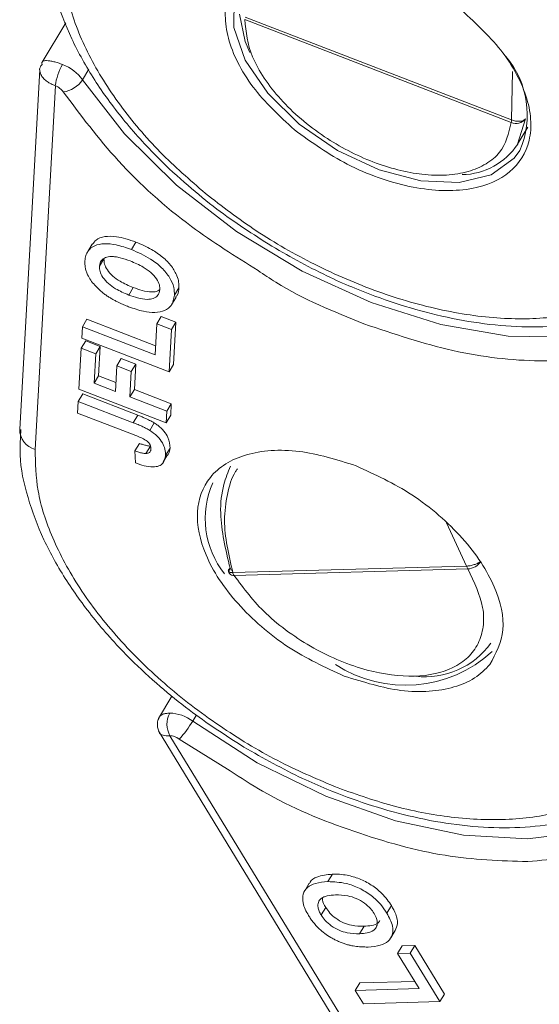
# Model space of a CAD drawing. Header units: millimetres. Extents: x 2698 to 3057, y -367 to -114.
# Tile 30 of 63: x 2870 to 2878, y -159 to -144. Entities that reach past the tile are written whole.
import ezdxf

# ---------------------------------------------------------------- set-up
doc = ezdxf.new("R2010")
doc.units = ezdxf.units.MM

msp = doc.modelspace()

# ---------------------------------------------------------------- linework, layer by layer
at = {"color": 7, "linetype": 'Continuous', "lineweight": 15}
for p, q in [((2870.734, -144.466), (2870.379, -145.055)), ((2877.396, -145.958), (2873.41, -144.421)), ((2877.401, -145.92), (2873.415, -144.383)), ((2870.344, -145.169), (2870.045, -150.541)), ((2870.983, -145.32), (2871.078, -145.163)), ((2877.413, -145.196), (2877.401, -145.92)), ((2870.275, -150.843), (2870.578, -145.409)), ((2877.608, -145.903), (2877.492, -146.28)), ((2877.492, -146.28), (2877.643, -146.03)), ((2871.129, -147.774), (2871.062, -147.886)), ((2871.782, -147.745), (2871.715, -147.857)), ((2871.238, -148.107), (2871.305, -147.996)), ((2871.675, -148.536), (2871.742, -148.424)), ((2872.359, -148.539), (2872.426, -148.427)), ((2872.317, -148.681), (2872.384, -148.569)), ((2870.983, -149.01), (2871.05, -148.898)), ((2872.077, -149.294), (2871.05, -148.898)), ((2872.163, -148.857), (2872.096, -148.968)), ((2872.38, -148.94), (2872.163, -148.857)), ((2870.973, -149.183), (2870.983, -149.01)), ((2870.983, -149.01), (2872.07, -149.429)), ((2872.07, -149.429), (2872.096, -148.968)), ((2872.096, -148.968), (2872.313, -149.052)), ((2872.313, -149.052), (2872.278, -149.686)), ((2872.313, -149.052), (2872.38, -148.94)), ((2872.345, -149.574), (2872.38, -148.94)), ((2872.278, -149.686), (2870.973, -149.183)), ((2870.931, -149.943), (2870.965, -149.332)), ((2870.965, -149.332), (2871.032, -149.221)), ((2870.965, -149.332), (2871.182, -149.416)), ((2871.25, -149.304), (2871.032, -149.221)), ((2871.182, -149.416), (2871.25, -149.304)), ((2871.225, -149.742), (2871.25, -149.304)), ((2871.182, -149.416), (2871.158, -149.854)), ((2871.497, -149.596), (2871.564, -149.484)), ((2871.782, -149.568), (2871.564, -149.484)), ((2871.476, -149.976), (2871.497, -149.596)), ((2871.497, -149.596), (2871.714, -149.68)), ((2871.714, -149.68), (2871.782, -149.568)), ((2871.76, -149.948), (2871.782, -149.568)), ((2872.278, -149.686), (2872.345, -149.574)), ((2871.158, -149.854), (2871.225, -149.742)), ((2871.483, -149.841), (2871.225, -149.742)), ((2871.714, -149.68), (2871.693, -150.06)), ((2872.235, -150.446), (2870.931, -149.943)), ((2871.158, -149.854), (2871.476, -149.976)), ((2870.92, -150.127), (2870.988, -150.015)), ((2871.81, -150.332), (2870.988, -150.015)), ((2871.76, -149.948), (2871.693, -150.06)), ((2871.693, -150.06), (2872.245, -150.273)), ((2872.312, -150.161), (2871.76, -149.948)), ((2870.911, -150.3), (2870.92, -150.127)), ((2870.92, -150.127), (2871.743, -150.444)), ((2872.245, -150.273), (2872.312, -150.161)), ((2872.303, -150.334), (2872.312, -150.161)), ((2871.755, -150.625), (2870.911, -150.3)), ((2871.743, -150.444), (2871.81, -150.332)), ((2872.245, -150.273), (2872.235, -150.446)), ((2872.235, -150.446), (2872.303, -150.334)), ((2871.99, -150.559), (2872.057, -150.448)), ((2870.061, -150.546), (2870.058, -150.659)), ((2871.768, -150.865), (2871.835, -150.754)), ((2871.931, -150.905), (2871.999, -150.793)), ((2872.225, -150.935), (2872.293, -150.823)), ((2871.775, -151.045), (2871.768, -150.865)), ((2872.193, -151.027), (2872.239, -150.951)), ((2876.43, -151.942), (2876.728, -152.588)), ((2876.728, -152.588), (2873.232, -152.684)), ((2873.214, -152.655), (2873.192, -152.619)), ((2876.746, -152.63), (2873.251, -152.726)), ((2872.322, -154.53), (2872.12, -154.866)), ((2872.632, -154.905), (2872.688, -154.812)), ((2872.119, -155.051), (2875.925, -161.278)), ((2876.098, -161.349), (2872.292, -155.124)), ((2872.43, -155.172), (2873.191, -155.647)), ((2874.721, -157.192), (2874.654, -157.303)), ((2874.375, -157.328), (2874.308, -157.44)), ((2874.554, -157.801), (2874.622, -157.69)), ((2875.537, -157.774), (2875.604, -157.662)), ((2875.128, -158.082), (2875.195, -157.97)), ((2875.595, -158.145), (2875.662, -158.033)), ((2875.763, -158.263), (2875.695, -158.375)), ((2875.953, -158.258), (2875.763, -158.263)), ((2875.886, -158.37), (2875.953, -158.258)), ((2876.397, -158.983), (2875.953, -158.258)), ((2875.695, -158.375), (2875.886, -158.37)), ((2876.018, -158.902), (2875.695, -158.375)), ((2875.886, -158.37), (2876.329, -159.095)), ((2875.064, -158.929), (2875.132, -158.817)), ((2875.064, -158.929), (2876.018, -158.902)), ((2875.952, -158.794), (2875.132, -158.817)), ((2875.185, -159.127), (2875.064, -158.929)), ((2876.329, -159.095), (2876.397, -158.983)), ((2876.329, -159.095), (2875.185, -159.127))]:
    msp.add_line(p, q, dxfattribs=at)
at = {"color": 7, "linetype": 'Continuous', "lineweight": 15, "flags": 128}
for points in [[(2877.527, -146.378), (2877.442, -146.493), (2877.098, -146.74), (2876.618, -146.855), (2876.043, -146.829), (2875.419, -146.665), (2874.797, -146.375), (2874.226, -145.983), (2873.754, -145.521), (2873.418, -145.027), (2873.245, -144.54), (2873.25, -144.099), (2873.348, -143.857)], [(2873.486, -144.911), (2873.418, -144.748), (2873.332, -144.339)], [(2879.802, -148.719), (2879.114, -149.021), (2878.285, -149.167), (2877.349, -149.153), (2876.342, -148.978), (2875.302, -148.649), (2874.27, -148.179), (2873.286, -147.586), (2872.388, -146.894), (2871.61, -146.129), (2870.983, -145.32)], [(2873.182, -152.699), (2873.181, -152.697), (2873.181, -152.697)], [(2880.089, -155.508), (2879.793, -155.886), (2879.226, -156.296), (2878.499, -156.559), (2877.64, -156.665), (2876.682, -156.609), (2875.663, -156.394), (2874.621, -156.028), (2873.598, -155.525), (2872.632, -154.905)]]:
    msp.add_lwpolyline(points, dxfattribs=at)
at = {"color": 7, "linetype": 'Continuous', "lineweight": 15}
for centre, radius, start, end in [((2876.281, -145.845), 1.355, 336.865, 40.112), ((2871.386, -145.51), 0.815, 149.0727, 172.8602), ((2870.464, -145.687), 0.636, 35.3058, 69.4398), ((2870.644, -145.099), 0.405, 277.4081, 326.9777), ((2877.468, -145.797), 0.176, 245.9573, 322.9739), ((2877.66, -145.976), 0.265, 167.8206, 176.121), ((2876.648, -145.728), 1.009, 270.7444, 326.8365), ((2870.357, -150.542), 0.312, 179.9207, 254.8533), ((2874.136, -151.876), 1.317, 156.1834, 218.7892), ((2876.908, -152.533), 0.189, 196.7766, 210.9771), ((2876.729, -152.375), 0.256, 273.9737, 325.7377), ((2873.256, -152.668), 0.0808, 142.8608, 199.2758), ((2873.24, -152.654), 0.0729, 218.1661, 278.5677), ((2873.412, -152.629), 0.189, 196.7766, 210.9771), ((2876.11, -153.036), 1.206, 263.1455, 324.4653), ((2875.816, -152.457), 1.912, 236.8198, 312.6209), ((2872.6, -154.951), 0.353, 151.8987, 209.3345), ((2872.275, -155.372), 0.588, 52.6152, 88.659), ((2871.268, -154.083), 1.593, 316.8327, 328.9034)]:
    msp.add_arc(centre, radius, start, end, dxfattribs=at)
for points, knots in [([(2883.414, -144.632), (2883.148, -144.615), (2882.601, -144.58), (2881.696, -144.358), (2880.745, -144.001), (2879.8, -143.505), (2878.92, -142.9), (2878.16, -142.226), (2877.541, -141.529), (2877.255, -141.062), (2877.116, -140.835)], [0, 0, 0, 0, 0.116516, 0.240011, 0.368641, 0.5, 0.631359, 0.759989, 0.883484, 1, 1, 1, 1]), ([(2872.822, -147.019), (2872.59, -146.816), (2872.112, -146.398), (2871.52, -145.694), (2871.051, -144.945), (2870.756, -144.189), (2870.655, -143.474), (2870.754, -142.846), (2871.016, -142.322), (2871.314, -142.069), (2871.458, -141.946)], [0, 0, 0, 0, 0.116516, 0.240011, 0.368641, 0.5, 0.631359, 0.759989, 0.883484, 1, 1, 1, 1]), ([(2870.65, -142.265), (2870.584, -142.451), (2870.452, -142.82), (2870.447, -143.439), (2870.564, -144.069), (2870.804, -144.703), (2871.146, -145.318), (2871.582, -145.918), (2872.061, -146.447), (2872.543, -146.892), (2873.099, -147.346), (2873.536, -147.628), (2873.815, -147.807)], [0, 0, 0, 0, 0.108818, 0.216412, 0.323498, 0.428748, 0.53134, 0.629972, 0.733551, 0.809806, 0.878841, 1, 1, 1, 1]), ([(2873.282, -143.891), (2873.238, -143.941), (2873.127, -144.065), (2873.108, -144.354), (2873.15, -144.696), (2873.294, -145.061), (2873.584, -145.536), (2873.929, -145.859), (2874.153, -146.068)], [0, 0, 0, 0, 0.10103, 0.254954, 0.409006, 0.562929, 0.716981, 1, 1, 1, 1]), ([(2874.153, -146.068), (2874.41, -146.252), (2874.807, -146.537), (2875.409, -146.791), (2875.874, -146.924), (2876.322, -146.985), (2876.844, -146.965), (2877.362, -146.776), (2877.644, -146.393), (2877.706, -145.996), (2877.656, -145.65), (2877.514, -145.286), (2877.224, -144.81), (2876.878, -144.488), (2876.655, -144.279)], [0, 0, 0, 0, 0.1197215, 0.1848336, 0.25, 0.3151121, 0.3802785, 0.5, 0.6197215, 0.6848336, 0.75, 0.8151121, 0.8802785, 1, 1, 1, 1]), ([(2877.396, -145.958), (2877.357, -146.118), (2877.297, -146.365), (2877.029, -146.584), (2876.76, -146.7), (2876.434, -146.754), (2875.963, -146.739), (2875.326, -146.579), (2874.697, -146.251), (2874.244, -145.91), (2873.938, -145.612), (2873.693, -145.298), (2873.46, -144.885), (2873.429, -144.604), (2873.41, -144.421)], [0, 0, 0, 0, 0.119804, 0.184934, 0.25, 0.315129, 0.380196, 0.5, 0.619804, 0.684934, 0.75, 0.815129, 0.880196, 1, 1, 1, 1]), ([(2870.379, -145.089), (2870.375, -145.078), (2870.371, -145.065), (2870.379, -145.057), (2870.38, -145.056)], [0, 0, 0, 0, 0.821054, 1, 1, 1, 1]), ([(2870.38, -145.056), (2870.384, -145.051), (2870.394, -145.037), (2870.434, -145.031), (2870.495, -145.036), (2870.554, -145.048), (2870.619, -145.066), (2870.665, -145.083), (2870.687, -145.092)], [0, 0, 0, 0, 0.129, 0.393074, 0.553649, 0.707861, 0.856391, 1, 1, 1, 1]), ([(2870.345, -145.186), (2870.345, -145.185), (2870.338, -145.168), (2870.349, -145.134), (2870.368, -145.105), (2870.379, -145.089)], [0, 0, 0, 0, 0.029562, 0.479904, 1, 1, 1, 1]), ([(2870.578, -145.409), (2870.556, -145.4), (2870.511, -145.381), (2870.452, -145.344), (2870.403, -145.303), (2870.359, -145.249), (2870.35, -145.21), (2870.345, -145.186)], [0, 0, 0, 0, 0.167035, 0.339809, 0.519208, 0.706024, 1, 1, 1, 1]), ([(2870.578, -145.409), (2870.59, -145.414), (2870.614, -145.424), (2870.646, -145.447), (2870.676, -145.472), (2870.689, -145.491), (2870.696, -145.5)], [0, 0, 0, 0, 0.249227, 0.499953, 0.749235, 1, 1, 1, 1]), ([(2870.696, -145.5), (2870.956, -145.848), (2871.482, -146.553), (2872.501, -147.478), (2873.271, -147.958), (2873.61, -148.17)], [0, 0, 0, 0, 0.351432, 0.713798, 1, 1, 1, 1]), ([(2877.401, -145.92), (2877.421, -145.927), (2877.45, -145.936), (2877.492, -145.94), (2877.528, -145.94), (2877.562, -145.933), (2877.591, -145.92), (2877.602, -145.909), (2877.608, -145.903)], [0, 0, 0, 0, 0.24107, 0.367988, 0.499828, 0.704353, 0.840888, 1, 1, 1, 1]), ([(2879.349, -148.401), (2879.179, -148.503), (2878.828, -148.713), (2878.128, -148.878), (2877.301, -148.911), (2876.375, -148.786), (2875.409, -148.51), (2874.463, -148.101), (2873.584, -147.603), (2873.071, -147.209), (2872.822, -147.019)], [0, 0, 0, 0, 0.116516, 0.240011, 0.368641, 0.5, 0.631359, 0.759989, 0.883484, 1, 1, 1, 1]), ([(2871.782, -147.745), (2871.683, -147.712), (2871.519, -147.656), (2871.314, -147.656), (2871.188, -147.698), (2871.15, -147.755), (2871.135, -147.778)], [0, 0, 0, 0, 0.363344, 0.602645, 0.842463, 1, 1, 1, 1]), ([(2871.02, -148.026), (2871.023, -147.999), (2871.029, -147.945), (2871.07, -147.862), (2871.158, -147.792), (2871.307, -147.762), (2871.5, -147.782), (2871.639, -147.83), (2871.715, -147.857)], [0, 0, 0, 0, 0.1156857, 0.2341154, 0.4161499, 0.5982277, 0.7791568, 1, 1, 1, 1]), ([(2871.715, -147.857), (2871.813, -147.9), (2871.976, -147.97), (2872.174, -148.125), (2872.295, -148.274), (2872.356, -148.418), (2872.358, -148.501), (2872.359, -148.539)], [0, 0, 0, 0, 0.285867, 0.472386, 0.659209, 0.841724, 1, 1, 1, 1]), ([(2872.426, -148.427), (2872.426, -148.4), (2872.426, -148.344), (2872.397, -148.236), (2872.323, -148.105), (2872.188, -147.966), (2872.039, -147.865), (2871.902, -147.794), (2871.823, -147.761), (2871.782, -147.745)], [0, 0, 0, 0, 0.114993, 0.232644, 0.41104, 0.589489, 0.768028, 0.88288, 1, 1, 1, 1]), ([(2873.815, -147.807), (2874.105, -147.971), (2874.513, -148.201), (2875.135, -148.472), (2875.665, -148.668), (2876.289, -148.845), (2876.926, -148.966), (2877.563, -149.022), (2878.181, -149.003), (2878.768, -148.907), (2879.299, -148.716), (2879.653, -148.544), (2879.795, -148.409), (2879.809, -148.396)], [0, 0, 0, 0, 0.135045, 0.189576, 0.279315, 0.371164, 0.468423, 0.568567, 0.670824, 0.774794, 0.88045, 0.988363, 1, 1, 1, 1]), ([(2871.061, -148.235), (2871.057, -148.225), (2871.049, -148.206), (2871.039, -148.178), (2871.031, -148.151), (2871.024, -148.115), (2871.019, -148.073), (2871.02, -148.042), (2871.02, -148.026)], [0, 0, 0, 0, 0.128731, 0.257866, 0.386626, 0.515715, 0.756976, 1, 1, 1, 1]), ([(2871.238, -148.107), (2871.24, -148.091), (2871.244, -148.058), (2871.27, -148.01), (2871.324, -147.972), (2871.401, -147.958), (2871.478, -147.964), (2871.573, -147.982), (2871.648, -148.009), (2871.699, -148.027)], [0, 0, 0, 0, 0.11085, 0.2248001, 0.3900731, 0.5550254, 0.6586813, 0.7652557, 1, 1, 1, 1]), ([(2871.742, -148.424), (2871.675, -148.396), (2871.568, -148.35), (2871.434, -148.255), (2871.352, -148.164), (2871.308, -148.073), (2871.306, -148.021), (2871.305, -147.996)], [0, 0, 0, 0, 0.303112, 0.485747, 0.669483, 0.839714, 1, 1, 1, 1]), ([(2871.699, -148.027), (2871.765, -148.055), (2871.873, -148.101), (2872.011, -148.197), (2872.095, -148.292), (2872.139, -148.383), (2872.14, -148.433), (2872.141, -148.456)], [0, 0, 0, 0, 0.299277, 0.48955, 0.681144, 0.854685, 1, 1, 1, 1]), ([(2871.675, -148.536), (2871.608, -148.507), (2871.5, -148.462), (2871.366, -148.367), (2871.285, -148.276), (2871.24, -148.184), (2871.239, -148.133), (2871.238, -148.107)], [0, 0, 0, 0, 0.303112, 0.485747, 0.669483, 0.839714, 1, 1, 1, 1]), ([(2873.61, -148.17), (2873.698, -148.23), (2874.192, -148.565), (2874.741, -148.785), (2875.193, -148.966)], [0, 0, 0, 0, 0.178121, 1, 1, 1, 1]), ([(2871.344, -148.544), (2871.328, -148.532), (2871.295, -148.508), (2871.249, -148.47), (2871.207, -148.43), (2871.157, -148.379), (2871.103, -148.314), (2871.075, -148.262), (2871.061, -148.235)], [0, 0, 0, 0, 0.133073, 0.266997, 0.39515, 0.524204, 0.757496, 1, 1, 1, 1]), ([(2872.141, -148.456), (2872.134, -148.488), (2872.122, -148.545), (2872.047, -148.591), (2871.945, -148.607), (2871.814, -148.585), (2871.719, -148.552), (2871.675, -148.536)], [0, 0, 0, 0, 0.223725, 0.396484, 0.568818, 0.795185, 1, 1, 1, 1]), ([(2872.142, -148.454), (2872.132, -148.462), (2872.102, -148.484), (2872.011, -148.494), (2871.882, -148.474), (2871.787, -148.44), (2871.742, -148.424)], [0, 0, 0, 0, 0.121086, 0.37206, 0.701723, 1, 1, 1, 1]), ([(2872.379, -148.565), (2872.388, -148.555), (2872.42, -148.518), (2872.424, -148.465), (2872.426, -148.427)], [0, 0, 0, 0, 0.279346, 1, 1, 1, 1]), ([(2871.674, -148.712), (2871.649, -148.702), (2871.601, -148.683), (2871.537, -148.654), (2871.482, -148.626), (2871.435, -148.601), (2871.389, -148.574), (2871.359, -148.554), (2871.344, -148.544)], [0, 0, 0, 0, 0.2138523, 0.428483, 0.5698835, 0.7116953, 0.8554018, 1, 1, 1, 1]), ([(2872.359, -148.539), (2872.349, -148.594), (2872.332, -148.689), (2872.22, -148.775), (2872.073, -148.804), (2871.884, -148.785), (2871.748, -148.737), (2871.674, -148.712)], [0, 0, 0, 0, 0.2401704, 0.4212171, 0.6022485, 0.7836085, 1, 1, 1, 1]), ([(2875.193, -148.966), (2875.639, -149.117), (2876.547, -149.422), (2877.845, -149.56), (2879.011, -149.46), (2879.592, -149.179), (2879.878, -149.04)], [0, 0, 0, 0, 0.246171, 0.5, 0.753829, 1, 1, 1, 1]), ([(2872.057, -150.448), (2872.046, -150.441), (2872.023, -150.427), (2871.987, -150.409), (2871.952, -150.391), (2871.91, -150.373), (2871.863, -150.353), (2871.828, -150.339), (2871.81, -150.332)], [0, 0, 0, 0, 0.144696, 0.290364, 0.435012, 0.579947, 0.789843, 1, 1, 1, 1]), ([(2871.743, -150.444), (2871.767, -150.454), (2871.803, -150.468), (2871.851, -150.488), (2871.893, -150.507), (2871.939, -150.53), (2871.973, -150.55), (2871.99, -150.559)], [0, 0, 0, 0, 0.289318, 0.433974, 0.578818, 0.788596, 1, 1, 1, 1]), ([(2872.293, -150.823), (2872.29, -150.771), (2872.287, -150.69), (2872.206, -150.569), (2872.129, -150.495), (2872.075, -150.459), (2872.057, -150.448)], [0, 0, 0, 0, 0.419161, 0.652574, 0.885839, 1, 1, 1, 1]), ([(2870.058, -150.659), (2870.053, -150.748), (2870.036, -151.039), (2870.153, -151.557), (2870.386, -152.188), (2870.73, -152.804), (2871.165, -153.404), (2871.644, -153.933), (2872.126, -154.378), (2872.682, -154.832), (2873.12, -155.114), (2873.398, -155.293)], [0, 0, 0, 0, 0.057452, 0.186262, 0.312863, 0.436267, 0.554908, 0.679499, 0.771223, 0.854262, 1, 1, 1, 1]), ([(2872.008, -150.84), (2872.008, -150.824), (2872.008, -150.799), (2871.989, -150.759), (2871.959, -150.725), (2871.88, -150.674), (2871.809, -150.647), (2871.755, -150.625)], [0, 0, 0, 0, 0.18477, 0.299721, 0.415218, 0.548197, 1, 1, 1, 1]), ([(2871.99, -150.559), (2872.029, -150.587), (2872.106, -150.642), (2872.184, -150.743), (2872.224, -150.844), (2872.225, -150.903), (2872.225, -150.935)], [0, 0, 0, 0, 0.252615, 0.502607, 0.739519, 1, 1, 1, 1]), ([(2871.999, -150.793), (2871.99, -150.793), (2871.971, -150.792), (2871.942, -150.786), (2871.915, -150.779), (2871.888, -150.771), (2871.862, -150.763), (2871.844, -150.757), (2871.835, -150.754)], [0, 0, 0, 0, 0.181115, 0.366886, 0.524241, 0.682072, 0.840928, 1, 1, 1, 1]), ([(2872.236, -150.949), (2872.249, -150.937), (2872.284, -150.905), (2872.289, -150.855), (2872.293, -150.823)], [0, 0, 0, 0, 0.360618, 1, 1, 1, 1]), ([(2874.806, -155.903), (2874.52, -155.782), (2873.929, -155.532), (2873.061, -155.013), (2872.233, -154.388), (2871.503, -153.676), (2870.919, -152.921), (2870.517, -152.172), (2870.288, -151.467), (2870.28, -151.047), (2870.275, -150.843)], [0, 0, 0, 0, 0.116516, 0.240011, 0.368641, 0.5, 0.631359, 0.759989, 0.883484, 1, 1, 1, 1]), ([(2871.768, -150.865), (2871.778, -150.869), (2871.798, -150.876), (2871.827, -150.885), (2871.854, -150.893), (2871.88, -150.899), (2871.907, -150.904), (2871.923, -150.904), (2871.931, -150.905)], [0, 0, 0, 0, 0.180506, 0.361241, 0.518043, 0.675328, 0.83608, 1, 1, 1, 1]), ([(2872.225, -150.935), (2872.218, -150.976), (2872.207, -151.042), (2872.13, -151.095), (2872.032, -151.111), (2871.908, -151.092), (2871.818, -151.06), (2871.775, -151.045)], [0, 0, 0, 0, 0.2756226, 0.4386582, 0.6018594, 0.8082554, 1, 1, 1, 1]), ([(2871.931, -150.905), (2871.94, -150.904), (2871.957, -150.902), (2871.978, -150.895), (2871.993, -150.883), (2872.002, -150.869), (2872.007, -150.854), (2872.008, -150.845), (2872.008, -150.84)], [0, 0, 0, 0, 0.1867906, 0.3791992, 0.5551697, 0.7385785, 0.8683668, 1, 1, 1, 1]), ([(2875.075, -151.087), (2874.786, -150.998), (2874.341, -150.86), (2873.798, -150.85), (2873.424, -150.913), (2873.113, -151.049), (2872.817, -151.309), (2872.648, -151.758), (2872.761, -152.315), (2873.016, -152.788), (2873.299, -153.152), (2873.651, -153.495), (2874.172, -153.896), (2874.614, -154.1), (2874.899, -154.232)], [0, 0, 0, 0, 0.1197215, 0.1848336, 0.25, 0.3151121, 0.3802785, 0.5, 0.6197215, 0.6848336, 0.75, 0.8151121, 0.8802785, 1, 1, 1, 1]), ([(2873.192, -152.619), (2873.125, -152.34), (2873.019, -151.902), (2873.074, -151.396), (2873.16, -151.184), (2873.196, -151.096)], [0, 0, 0, 0, 0.507213, 0.795777, 1, 1, 1, 1]), ([(2877.078, -154.057), (2877.165, -153.894), (2877.339, -153.57), (2877.211, -153.003), (2876.958, -152.532), (2876.675, -152.167), (2876.323, -151.824), (2875.802, -151.423), (2875.36, -151.219), (2875.075, -151.087)], [0, 0, 0, 0, 0.193186, 0.386372, 0.491439, 0.596593, 0.70166, 0.806814, 1, 1, 1, 1]), ([(2873.232, -152.684), (2873.17, -152.418), (2873.075, -152.008), (2873.144, -151.513), (2873.216, -151.254), (2873.292, -151.147), (2873.301, -151.134)], [0, 0, 0, 0, 0.465441, 0.716626, 0.965532, 1, 1, 1, 1]), ([(2876.728, -152.588), (2876.745, -152.586), (2876.771, -152.585), (2876.812, -152.575), (2876.849, -152.564), (2876.886, -152.55), (2876.919, -152.533), (2876.934, -152.522), (2876.942, -152.516)], [0, 0, 0, 0, 0.24107, 0.367988, 0.499828, 0.704353, 0.840888, 1, 1, 1, 1]), ([(2873.192, -152.619), (2873.185, -152.625), (2873.173, -152.636), (2873.164, -152.653), (2873.165, -152.666), (2873.175, -152.676), (2873.194, -152.683), (2873.217, -152.684), (2873.232, -152.684)], [0, 0, 0, 0, 0.159136, 0.295678, 0.500172, 0.632027, 0.75895, 1, 1, 1, 1]), ([(2873.168, -152.663), (2873.171, -152.676), (2873.173, -152.689), (2873.182, -152.699), (2873.183, -152.699)], [0, 0, 0, 0, 0.955214, 1, 1, 1, 1]), ([(2876.746, -152.63), (2876.841, -152.827), (2876.986, -153.131), (2876.988, -153.499), (2876.912, -153.751), (2876.759, -153.96), (2876.468, -154.158), (2875.971, -154.269), (2875.357, -154.189), (2874.838, -154.013), (2874.438, -153.819), (2874.062, -153.579), (2873.621, -153.223), (2873.396, -152.922), (2873.251, -152.726)], [0, 0, 0, 0, 0.119804, 0.184934, 0.25, 0.315129, 0.380196, 0.5, 0.619804, 0.684934, 0.75, 0.815129, 0.880196, 1, 1, 1, 1]), ([(2874.899, -154.232), (2875.188, -154.321), (2875.633, -154.459), (2876.176, -154.469), (2876.549, -154.405), (2876.865, -154.273), (2877.007, -154.129), (2877.078, -154.057)], [0, 0, 0, 0, 0.314826, 0.486048, 0.657413, 0.828635, 1, 1, 1, 1]), ([(2879.699, -154.476), (2879.672, -154.668), (2879.618, -155.063), (2879.322, -155.567), (2878.855, -155.981), (2878.214, -156.263), (2877.437, -156.394), (2876.576, -156.368), (2875.688, -156.21), (2875.094, -156.004), (2874.806, -155.903)], [0, 0, 0, 0, 0.116516, 0.240011, 0.368641, 0.5, 0.631359, 0.759989, 0.883484, 1, 1, 1, 1]), ([(2872.14, -154.836), (2872.144, -154.83), (2872.153, -154.815), (2872.185, -154.8), (2872.231, -154.788), (2872.27, -154.786), (2872.289, -154.785)], [0, 0, 0, 0, 0.21109, 0.483654, 0.746176, 1, 1, 1, 1]), ([(2872.137, -154.837), (2872.128, -154.857), (2872.108, -154.896), (2872.101, -154.962), (2872.11, -155.027), (2872.129, -155.065), (2872.139, -155.084)], [0, 0, 0, 0, 0.248922, 0.504777, 0.758111, 1, 1, 1, 1]), ([(2872.292, -155.124), (2872.273, -155.124), (2872.234, -155.124), (2872.189, -155.116), (2872.154, -155.103), (2872.144, -155.089), (2872.138, -155.083)], [0, 0, 0, 0, 0.2392546, 0.4867296, 0.7436942, 1, 1, 1, 1]), ([(2877.643, -157.004), (2878.019, -156.969), (2878.782, -156.897), (2879.654, -156.46), (2880.275, -155.817), (2880.413, -155.236), (2880.481, -154.95)], [0, 0, 0, 0, 0.246171, 0.5, 0.753829, 1, 1, 1, 1]), ([(2872.292, -155.124), (2872.303, -155.124), (2872.325, -155.125), (2872.361, -155.135), (2872.397, -155.15), (2872.419, -155.165), (2872.43, -155.172)], [0, 0, 0, 0, 0.2492266, 0.4999529, 0.7492347, 1, 1, 1, 1]), ([(2873.398, -155.293), (2873.689, -155.457), (2874.096, -155.687), (2874.718, -155.958), (2875.248, -156.154), (2875.872, -156.331), (2876.509, -156.452), (2877.146, -156.508), (2877.765, -156.489), (2878.349, -156.391), (2878.89, -156.209), (2879.365, -155.929), (2879.701, -155.648), (2879.828, -155.434), (2879.863, -155.376)], [0, 0, 0, 0, 0.118244, 0.165989, 0.244563, 0.324985, 0.410143, 0.497828, 0.587362, 0.678396, 0.770907, 0.865394, 0.963188, 1, 1, 1, 1]), ([(2873.191, -155.647), (2873.351, -155.751), (2873.937, -156.131), (2875.046, -156.581), (2876.413, -156.964), (2877.237, -156.991), (2877.643, -157.004)], [0, 0, 0, 0, 0.11296, 0.411644, 0.710328, 1, 1, 1, 1]), ([(2874.721, -157.192), (2874.64, -157.2), (2874.506, -157.215), (2874.397, -157.278), (2874.382, -157.324), (2874.38, -157.33)], [0, 0, 0, 0, 0.566816, 0.940125, 1, 1, 1, 1]), ([(2875.604, -157.662), (2875.584, -157.631), (2875.543, -157.568), (2875.447, -157.461), (2875.307, -157.348), (2875.125, -157.254), (2874.962, -157.209), (2874.828, -157.191), (2874.757, -157.191), (2874.721, -157.192)], [0, 0, 0, 0, 0.114993, 0.232644, 0.41104, 0.589489, 0.768028, 0.88288, 1, 1, 1, 1]), ([(2874.365, -157.809), (2874.347, -157.778), (2874.311, -157.714), (2874.274, -157.603), (2874.275, -157.485), (2874.342, -157.383), (2874.471, -157.318), (2874.589, -157.308), (2874.654, -157.303)], [0, 0, 0, 0, 0.115686, 0.234115, 0.41615, 0.598228, 0.779157, 1, 1, 1, 1]), ([(2874.654, -157.303), (2874.744, -157.306), (2874.892, -157.311), (2875.123, -157.394), (2875.305, -157.506), (2875.447, -157.639), (2875.508, -157.731), (2875.537, -157.774)], [0, 0, 0, 0, 0.285867, 0.472386, 0.659209, 0.841724, 1, 1, 1, 1]), ([(2874.554, -157.801), (2874.543, -157.782), (2874.522, -157.744), (2874.501, -157.678), (2874.506, -157.61), (2874.541, -157.559), (2874.591, -157.531), (2874.661, -157.508), (2874.725, -157.504), (2874.769, -157.501)], [0, 0, 0, 0, 0.11085, 0.2248, 0.390073, 0.555025, 0.658681, 0.765256, 1, 1, 1, 1]), ([(2874.622, -157.69), (2874.599, -157.65), (2874.569, -157.597), (2874.575, -157.553), (2874.577, -157.542)], [0, 0, 0, 0, 0.751171, 1, 1, 1, 1]), ([(2874.769, -157.501), (2874.829, -157.502), (2874.927, -157.504), (2875.079, -157.55), (2875.199, -157.618), (2875.291, -157.699), (2875.329, -157.754), (2875.346, -157.78)], [0, 0, 0, 0, 0.299277, 0.48955, 0.681144, 0.854685, 1, 1, 1, 1]), ([(2875.195, -157.97), (2875.135, -157.969), (2875.038, -157.967), (2874.888, -157.922), (2874.773, -157.856), (2874.679, -157.775), (2874.641, -157.717), (2874.622, -157.69)], [0, 0, 0, 0, 0.303112, 0.485747, 0.669483, 0.839714, 1, 1, 1, 1]), ([(2875.659, -158.032), (2875.674, -157.999), (2875.707, -157.93), (2875.678, -157.797), (2875.628, -157.705), (2875.604, -157.662)], [0, 0, 0, 0, 0.325987, 0.683135, 1, 1, 1, 1]), ([(2874.542, -158.025), (2874.533, -158.016), (2874.514, -157.999), (2874.488, -157.972), (2874.463, -157.944), (2874.433, -157.908), (2874.399, -157.863), (2874.376, -157.827), (2874.365, -157.809)], [0, 0, 0, 0, 0.128731, 0.257866, 0.386626, 0.515715, 0.756976, 1, 1, 1, 1]), ([(2875.128, -158.082), (2875.067, -158.081), (2874.97, -158.079), (2874.821, -158.034), (2874.705, -157.968), (2874.612, -157.887), (2874.573, -157.829), (2874.554, -157.801)], [0, 0, 0, 0, 0.303112, 0.485747, 0.669483, 0.839714, 1, 1, 1, 1]), ([(2875.346, -157.78), (2875.366, -157.819), (2875.4, -157.888), (2875.389, -157.974), (2875.34, -158.039), (2875.247, -158.074), (2875.166, -158.079), (2875.128, -158.082)], [0, 0, 0, 0, 0.2237252, 0.3964843, 0.568818, 0.7951848, 1, 1, 1, 1]), ([(2875.433, -157.883), (2875.425, -157.895), (2875.401, -157.934), (2875.313, -157.961), (2875.233, -157.967), (2875.195, -157.97)], [0, 0, 0, 0, 0.1894621, 0.6149874, 1, 1, 1, 1]), ([(2875.537, -157.774), (2875.571, -157.839), (2875.631, -157.954), (2875.627, -158.101), (2875.562, -158.201), (2875.435, -158.266), (2875.319, -158.275), (2875.256, -158.28)], [0, 0, 0, 0, 0.24017, 0.421217, 0.602249, 0.783608, 1, 1, 1, 1]), ([(2874.937, -158.242), (2874.919, -158.236), (2874.882, -158.224), (2874.826, -158.202), (2874.772, -158.177), (2874.706, -158.143), (2874.625, -158.094), (2874.57, -158.048), (2874.542, -158.025)], [0, 0, 0, 0, 0.133073, 0.266997, 0.39515, 0.524204, 0.757496, 1, 1, 1, 1]), ([(2875.256, -158.28), (2875.235, -158.28), (2875.192, -158.28), (2875.133, -158.277), (2875.08, -158.271), (2875.033, -158.265), (2874.986, -158.255), (2874.953, -158.246), (2874.937, -158.242)], [0, 0, 0, 0, 0.2138523, 0.428483, 0.5698835, 0.7116953, 0.8554018, 1, 1, 1, 1])]:
    msp.add_open_spline(points, degree=3, knots=knots, dxfattribs=at)

doc.saveas('drawing.dxf')
